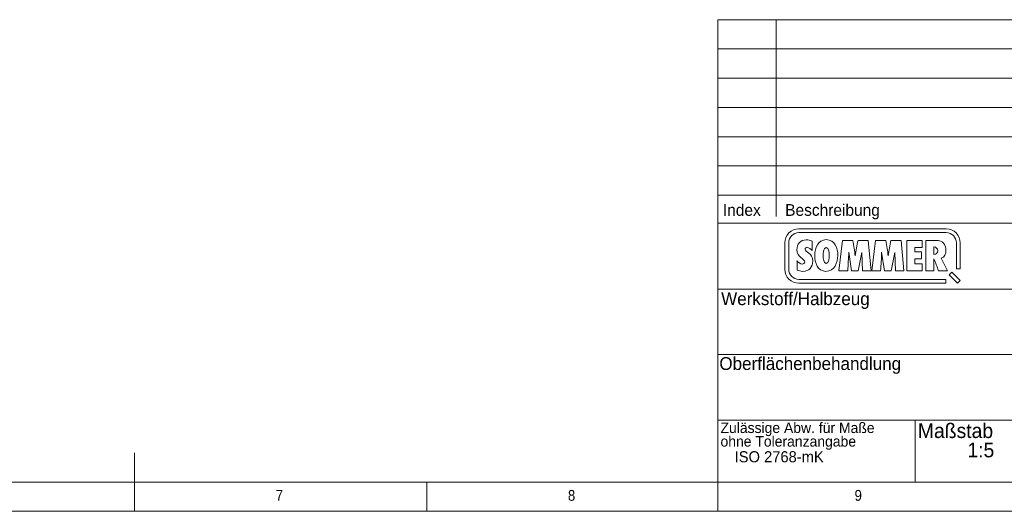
# Model space of a CAD drawing. Header units: millimetres. Extents: x 5 to 597, y 5 to 415.
# Tile 39 of 132: x 277 to 446, y 5 to 89. Entities that reach past the tile are written whole.
import ezdxf

# ---------------------------------------------------------------- set-up
doc = ezdxf.new("R2010")
doc.units = ezdxf.units.MM
doc.styles.add('SLDTEXTSTYLE0', font='ARIAL.TTF', dxfattribs={"width": 0.948})
doc.styles.add('SLDTEXTSTYLE1', font='GOTHIC.TTF', dxfattribs={"width": 0.913})

# ---------------------------------------------------------------- blocks, each defined once
blk = doc.blocks.new('Block10')
at = {"color": 7, "linetype": 'Continuous', "lineweight": 18}
for p, q in [((222.8, 89.05), (222.8, 10)), ((410, 89.05), (222.8, 89.05)), ((232.8, 55.38), (232.8, 89.05)), ((410, 84.05), (222.8, 84.05)), ((410, 79.05), (222.8, 79.05)), ((410, 74.05), (222.8, 74.05)), ((410, 69.05), (222.8, 69.05)), ((222.8, 64.05), (410, 64.05)), ((410, 59.05), (222.8, 59.05)), ((222.8, 54.25), (302.4, 54.25)), ((277.4, 43), (222.8, 43)), ((277.4, 31.8), (222.8, 31.8)), ((277.4, 20.6), (222.8, 20.6)), ((256.6, 10), (256.6, 20.6)), ((222.8, 10), (410, 10))]:
    blk.add_line(p, q, dxfattribs=at)
blk = doc.blocks.new('Logo_SOMMER_2016_8')
at = {"lineweight": 18}
for p, q in [((92, 30), (8, 30)), ((8, 27.81), (92, 27.81)), ((15.52, 17.59), (15.52, 22.9)), ((32.87, 23.44), (30.81, 6.04)), ((38.79, 23.44), (32.87, 23.44)), ((47.56, 23.44), (41.74, 23.44)), ((49.17, 6.04), (47.56, 23.44)), ((51.63, 23.44), (49.57, 6.04)), ((57.58, 23.44), (51.63, 23.44)), ((66.33, 23.44), (60.51, 23.44)), ((67.93, 6.04), (66.33, 23.44)), ((69.48, 23.44), (69.48, 6.04)), ((78.33, 23.44), (69.48, 23.44)), ((78.33, 19.37), (78.33, 23.44)), ((80.32, 23.44), (80.32, 6.07)), ((86.37, 23.44), (80.32, 23.44)), ((0, 22), (0, 7)), ((2.19, 7), (2.19, 22)), ((74.21, 16.85), (74.21, 19.37)), ((74.21, 19.37), (78.33, 19.37)), ((77.85, 16.85), (74.21, 16.85)), ((77.85, 12.96), (77.85, 16.85)), ((84.89, 15.4), (84.89, 19.67)), ((97.81, 22), (97.81, 7.19)), ((100, 7.19), (100, 22)), ((6.9, 11.82), (6.93, 11.82)), ((6.93, 11.82), (6.93, 6.48)), ((36.43, 16.7), (38.03, 6.04)), ((41.82, 6.04), (43.93, 16.6)), ((43.93, 16.6), (44.28, 6.04)), ((55.19, 16.7), (56.8, 6.04)), ((60.58, 6.04), (62.69, 16.6)), ((62.69, 16.6), (63.05, 6.04)), ((74.19, 10.14), (74.19, 12.96)), ((74.19, 12.96), (77.85, 12.96)), ((84.95, 15.4), (84.89, 15.4)), ((84.92, 6.07), (84.92, 12.96)), ((92.68, 6.04), (89.17, 13.34)), ((30.81, 6.04), (35.84, 6.04)), ((38.03, 6.04), (41.82, 6.04)), ((44.28, 6.04), (49.17, 6.04)), ((49.57, 6.04), (54.58, 6.04)), ((56.8, 6.04), (60.58, 6.04)), ((63.05, 6.04), (67.93, 6.04)), ((69.48, 6.04), (78.26, 6.04)), ((78.26, 10.14), (74.19, 10.14)), ((78.26, 6.04), (78.26, 10.14)), ((80.32, 6.07), (84.92, 6.07)), ((87.59, 6.04), (92.68, 6.04)), ((97.81, 7.19), (100, 7.19)), ((91.81, 1.19), (8, 1.19)), ((91.81, -1), (91.81, 1.19)), ((95.17, 5.38), (93.62, 3.84)), ((93.62, 3.84), (98.45, -1)), ((100, 0.55), (95.17, 5.38)), ((98.45, -1), (100, 0.55)), ((8, -1), (91.81, -1))]:
    blk.add_line(p, q, dxfattribs=at)
for points in [[(8, 30), (3.58, 30), (0, 26.42), (0, 22)], [(100, 22), (100, 26.42), (96.42, 30), (92, 30)], [(2.19, 22), (2.19, 25.21), (4.8, 27.81), (8, 27.81)], [(12.24, 23.72), (8.81, 23.72), (6.88, 21.35), (6.88, 18.05)], [(15.52, 22.9), (14.63, 23.46), (13.28, 23.72), (12.24, 23.72)], [(23.63, 23.82), (18.83, 23.82), (17.05, 18.94), (17.05, 14.87)], [(30.2, 14.79), (30.2, 18.96), (28.59, 23.82), (23.63, 23.82)], [(39.6, 18.83), (39.38, 20.36), (39.02, 21.89), (38.79, 23.44)], [(41.74, 23.44), (41.1, 20.54), (40.6, 17.61), (40.11, 14.69)], [(58.37, 18.81), (58.14, 20.36), (57.79, 21.89), (57.58, 23.44)], [(60.51, 23.44), (59.87, 20.54), (59.36, 17.61), (58.88, 14.69)], [(91.89, 17.77), (91.89, 21.17), (89.83, 23.44), (86.37, 23.44)], [(92, 27.81), (95.21, 27.81), (97.81, 25.21), (97.81, 22)], [(6.88, 18.05), (6.88, 13.8), (11.3, 13.01), (11.3, 11.1)], [(11.5, 18.43), (11.5, 19.01), (12.19, 19.42), (12.7, 19.42)], [(15.93, 11.61), (15.93, 16.34), (11.5, 16.67), (11.5, 18.43)], [(12.7, 19.42), (13.92, 19.42), (14.81, 18.45), (15.52, 17.59)], [(21.83, 14.49), (21.83, 15.61), (22.03, 19.37), (23.63, 19.37)], [(23.63, 19.37), (25.19, 19.37), (25.36, 15.99), (25.36, 14.87)], [(40.11, 14.69), (39.93, 16.09), (39.83, 17.46), (39.6, 18.83)], [(58.88, 14.69), (58.7, 16.09), (58.6, 17.46), (58.37, 18.81)], [(84.89, 19.67), (84.97, 19.67), (85.05, 19.67), (85.12, 19.67)], [(87.18, 17.61), (87.18, 16.27), (86.27, 15.4), (84.95, 15.4)], [(85.12, 19.67), (86.24, 19.7), (87.18, 18.71), (87.18, 17.61)], [(89.17, 13.34), (91.07, 13.34), (91.89, 16.24), (91.89, 17.77)], [(9.95, 9.93), (8.88, 9.93), (7.51, 10.95), (6.9, 11.82)], [(10.26, 5.74), (13.74, 5.74), (15.93, 8.18), (15.93, 11.61)], [(17.05, 14.87), (17.05, 10.77), (18.5, 5.76), (23.46, 5.76)], [(23.56, 10.21), (22.11, 10.21), (21.83, 13.44), (21.83, 14.49)], [(23.46, 5.76), (28.21, 5.76), (30.2, 10.72), (30.2, 14.79)], [(25.36, 14.87), (25.36, 13.67), (25.26, 10.21), (23.56, 10.21)], [(35.84, 6.04), (36.07, 9.58), (36.35, 13.16), (36.43, 16.7)], [(54.58, 6.04), (54.84, 9.58), (55.12, 13.16), (55.19, 16.7)], [(84.92, 12.96), (86.06, 10.75), (86.73, 8.36), (87.59, 6.04)], [(0, 7), (0, 2.58), (3.58, -1), (8, -1)], [(8, 1.19), (4.8, 1.19), (2.19, 3.8), (2.19, 7)], [(6.93, 6.48), (8.07, 6.09), (9.04, 5.74), (10.26, 5.74)], [(11.3, 11.1), (11.3, 10.39), (10.59, 9.93), (9.95, 9.93)]]:
    blk.add_open_spline(points, degree=3, dxfattribs=at)
blk = doc.blocks.new('SW_NOTE_0')
at = {"color": 0, "linetype": 'Continuous', "lineweight": 0, "char_height": 1.8, "attachment_point": 1, "style": 'SLDTEXTSTYLE0'}
for s, insert in [('Zulässige Abw. für Maße', (0, 2.32)), ('ohne Toleranzangabe', (0, 0))]:
    blk.add_mtext(s, dxfattribs=dict(at, insert=insert))

msp = doc.modelspace()

# ---------------------------------------------------------------- linework, layer by layer
at = {"color": 7, "linetype": 'Continuous', "lineweight": 18}
for p, q in [((297, 5), (297, 15)), ((10, 10), (584.0035, 10)), ((347, 5), (347, 10)), ((396.8035, 10.0966), (396.8035, 5)), ((5, 5), (589, 5))]:
    msp.add_line(p, q, dxfattribs=at)

# ---------------------------------------------------------------- block references
at = {"color": 7, "linetype": 'Continuous'}
msp.add_blockref('Block10', (174.0035, 0), dxfattribs=at)
at = {"color": 7, "linetype": 'Continuous', "xscale": 0.3000000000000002, "yscale": 0.3000000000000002, "zscale": 0.3000000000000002}
msp.add_blockref('Logo_SOMMER_2016_8', (408.2826, 44.2959), dxfattribs=at)
at = {"color": 7, "linetype": 'Continuous', "lineweight": 0}
msp.add_blockref('SW_NOTE_0', (397.2724, 17.8604), dxfattribs=at)

# ---------------------------------------------------------------- texts
at = {"color": 7, "linetype": 'Continuous', "lineweight": 0, "attachment_point": 1}
for s, insert, char_height, style in [('Index', (397.6791, 57.5157), 2, 'SLDTEXTSTYLE0'), ('Beschreibung', (408.342, 57.5157), 2, 'SLDTEXTSTYLE0'), ('Werkstoff/Halbzeug', (397.3795, 42.4494), 2.2, 'SLDTEXTSTYLE0'), ('Oberflächenbehandlung', (397.0757, 31.3619), 2.2, 'SLDTEXTSTYLE0'), ('Maßstab', (431.04, 20.0242), 2.5, 'SLDTEXTSTYLE0'), ('ISO 2768-mK', (399.6912, 15.2756), 1.9, 'SLDTEXTSTYLE0'), ('1:5', (439.5158, 16.7291), 2.5, 'SLDTEXTSTYLE0'), ('7', (321.1667, 8.6463), 1.8521, 'SLDTEXTSTYLE1'), ('8', (371.1667, 8.6463), 1.8521, 'SLDTEXTSTYLE1'), ('9', (420.2089, 8.6497), 1.8521, 'SLDTEXTSTYLE1')]:
    msp.add_mtext(s, dxfattribs=dict(at, insert=insert, char_height=char_height, style=style))

doc.saveas('drawing.dxf')
